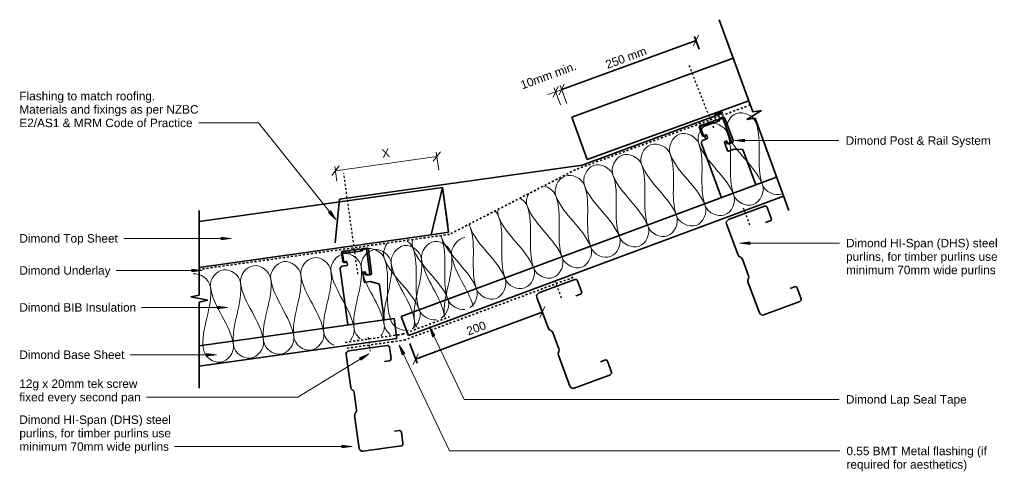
# Model space of a CAD drawing. Header units: millimetres. Extents: x -1219 to 877, y 2425 to 5184.
# Tile 2 of 2: x -1219 to 237, y 4517 to 5184. Entities that reach past the tile are written whole.
import ezdxf

# ---------------------------------------------------------------- set-up
doc = ezdxf.new("R2010")
doc.units = ezdxf.units.MM
doc.linetypes.add('Dash', pattern=[6, 3, -3])
for name, color, linetype, lineweight in [('A-DETL', 90, 'Continuous', 18), ('A-DETL-MEDM', 33, 'Continuous', 35), ('A-DETL-THIN', 151, 'Continuous', 18), ('Advanced Standard System_dwg', 8, 'Continuous', 18), ('G-ANNO-TEXT', 231, 'Continuous', 9)]:
    doc.layers.add(name, color=color, linetype=linetype, lineweight=lineweight)
doc.styles.add('Arial', font='arial.ttf', dxfattribs={"height": 12.5})

# ---------------------------------------------------------------- blocks, each defined once
blk = doc.blocks.new('Advanced Standard System_dwg__ArchTick-320487-Change in Pitch Detail')
at = {"lineweight": 18}
blk.add_line((-0.5, -0.5), (0.5, 0.5), dxfattribs=at)

msp = doc.modelspace()

# ---------------------------------------------------------------- hatches: boundary and pattern name
at = {"layer": 'G-ANNO-TEXT'}
for points in [[(-162.4, 5005.6), (-147.4, 5003.6), (-147.4, 5007.5)], [(-751.6, 4889), (-759.4, 4901.9), (-762.5, 4899.4)], [(-906.5, 4861), (-921.5, 4863), (-921.5, 4859.1)], [(-154.3, 4854), (-139.3, 4852), (-139.3, 4856)], [(-949.6, 4813.7), (-964.6, 4815.6), (-964.6, 4811.7)], [(-911.9, 4759.1), (-926.9, 4761), (-926.9, 4757.1)], [(-613.5, 4730.1), (-608.8, 4715.7), (-605.2, 4717.4)], [(-928.4, 4689.1), (-943.4, 4691.1), (-943.4, 4687.1)], [(-703.2, 4690.4), (-717, 4684.3), (-715, 4680.9)], [(-658.1, 4703.4), (-653.5, 4689), (-649.9, 4690.7)], [(-727.9, 4553.5), (-742.9, 4555.4), (-742.9, 4551.5)]]:
    msp.add_hatch(color=7, dxfattribs=at).paths.add_polyline_path(points)

# ---------------------------------------------------------------- linework, layer by layer
at = {"layer": 'A-DETL', "linetype": 'Dash', "lineweight": 25}
for p, q in [((-229.5, 5116.6), (-192.9, 5023.5)), ((-719.1, 4808.1), (-740, 4956.7)), ((-149.4, 4906.3), (-138.9, 4878.2)), ((-427.9, 4798.7), (-417.5, 4770.6)), ((-704, 4714.4), (-701.2, 4694.6))]:
    msp.add_line(p, q, dxfattribs=at)
at = {"layer": 'A-DETL', "linetype": 'Dash', "lineweight": 35}
for p, q in [((-138.8, 5058.2), (-397.5, 4962.5)), ((-397.5, 4962.5), (-583.7, 4867)), ((-583.7, 4867), (-953.8, 4815.2)), ((-651.1, 4710.6), (-399.1, 4804.1)), ((-653.3, 4719.4), (-583.9, 4745.1)), ((-738.1, 4707.4), (-653.3, 4719.4)), ((-735.1, 4698.8), (-651.1, 4710.6))]:
    msp.add_line(p, q, dxfattribs=at)
at = {"layer": 'A-DETL'}
for points in [[(-172.8, 5016.8), (-176.5, 5026.8), (-163.5, 5056.8), (-134.2, 5042.2), (-130.5, 5032.2)], [(-215.1, 5001.4), (-218.7, 5011.4), (-205.7, 5041.4), (-176.5, 5026.8), (-172.8, 5016.8)], [(-130.5, 5032.2), (-120, 5003.2), (-131.4, 4969), (-120.8, 4940)], [(-257.4, 4986), (-261, 4995.9), (-248, 5026), (-218.7, 5011.4), (-215.1, 5001.4)], [(-172.8, 5016.8), (-162.2, 4987.8), (-173.7, 4953.6), (-163.1, 4924.6)], [(-120.8, 4940), (-131.4, 4969), (-162.2, 4987.8), (-172.8, 5016.8)], [(-299.7, 4970.6), (-303.3, 4980.5), (-290.3, 5010.6), (-261, 4995.9), (-257.4, 4986)], [(-215.1, 5001.4), (-204.5, 4972.4), (-216, 4938.2), (-205.4, 4909.1)], [(-163.1, 4924.6), (-173.7, 4953.6), (-204.5, 4972.4), (-215.1, 5001.4)], [(-341.9, 4955.1), (-345.6, 4965.1), (-332.6, 4995.2), (-303.3, 4980.5), (-299.7, 4970.6)], [(-257.4, 4986), (-246.8, 4956.9), (-258.3, 4922.8), (-247.7, 4893.7)], [(-205.4, 4909.1), (-216, 4938.2), (-246.8, 4956.9), (-257.4, 4986)], [(-384.2, 4939.7), (-387.8, 4949.7), (-374.8, 4979.7), (-345.6, 4965.1), (-341.9, 4955.1)], [(-299.7, 4970.6), (-289.1, 4941.5), (-300.5, 4907.4), (-289.9, 4878.3)], [(-247.7, 4893.7), (-258.3, 4922.8), (-289.1, 4941.5), (-299.7, 4970.6)], [(-426.5, 4924.3), (-430.1, 4934.3), (-417.1, 4964.3), (-387.8, 4949.7), (-384.2, 4939.7)], [(-341.9, 4955.1), (-331.3, 4926.1), (-342.8, 4891.9), (-332.2, 4862.9)], [(-289.9, 4878.3), (-300.5, 4907.4), (-331.3, 4926.1), (-341.9, 4955.1)], [(-444.8, 4938.4), (-436.8, 4936.8), (-429, 4931.2), (-426.5, 4924.3)], [(-384.2, 4939.7), (-373.6, 4910.7), (-385.1, 4876.5), (-374.5, 4847.5)], [(-332.2, 4862.9), (-342.8, 4891.9), (-373.6, 4910.7), (-384.2, 4939.7)], [(-163.1, 4924.6), (-159.5, 4914.6), (-130.2, 4900), (-117.2, 4930), (-120.8, 4940)], [(-120.8, 4940), (-117.2, 4930), (-102, 4922.9), (-92, 4926.6)], [(-468.8, 4908.9), (-470.7, 4914.3), (-469.7, 4921.3), (-466.6, 4927.2)], [(-426.5, 4924.3), (-415.9, 4895.2), (-427.4, 4861.1), (-416.8, 4832)], [(-374.5, 4847.5), (-385.1, 4876.5), (-415.9, 4895.2), (-426.5, 4924.3)], [(-205.4, 4909.1), (-201.8, 4899.2), (-172.5, 4884.5), (-159.5, 4914.6), (-163.1, 4924.6)], [(-479.7, 4920.3), (-474.7, 4917.7), (-470.5, 4913.6), (-468.8, 4908.9)], [(-468.8, 4908.9), (-458.2, 4879.8), (-469.6, 4845.7), (-459, 4816.6)], [(-416.8, 4832), (-427.4, 4861.1), (-458.2, 4879.8), (-468.8, 4908.9)], [(-247.7, 4893.7), (-244, 4883.8), (-214.7, 4869.1), (-201.8, 4899.2), (-205.4, 4909.1)], [(-516.7, 4901.4), (-514.1, 4899.1), (-512.1, 4896.4), (-511, 4893.5)], [(-511, 4893.5), (-512.2, 4896.6), (-512.3, 4900.3), (-511.6, 4904)], [(-511, 4893.5), (-500.4, 4864.4), (-511.9, 4830.2), (-501.3, 4801.2)], [(-459, 4816.6), (-469.6, 4845.7), (-500.4, 4864.4), (-511, 4893.5)], [(-289.9, 4878.3), (-286.3, 4868.3), (-257, 4853.7), (-244, 4883.8), (-247.7, 4893.7)], [(-555.2, 4881.6), (-554.4, 4880.5), (-553.8, 4879.3), (-553.3, 4878)], [(-553.3, 4878), (-553.8, 4879.3), (-554.1, 4880.7), (-554.2, 4882.2)], [(-553.3, 4878), (-542.7, 4849), (-554.2, 4814.8), (-543.6, 4785.8)], [(-501.3, 4801.2), (-511.9, 4830.2), (-542.7, 4849), (-553.3, 4878)], [(-332.2, 4862.9), (-328.6, 4852.9), (-299.3, 4838.3), (-286.3, 4868.3), (-289.9, 4878.3)], [(-680.1, 4831.8), (-682.5, 4838.2), (-680.6, 4846.6), (-676.2, 4852.9)], [(-669.8, 4825.1), (-671.2, 4835.6), (-652, 4862.2), (-626.6, 4841.6), (-625.2, 4831)], [(-646.3, 4857.1), (-642.4, 4854.6), (-639.3, 4851.1), (-637.9, 4847.2)], [(-637.9, 4847.2), (-639.1, 4850.5), (-639.1, 4854.4), (-638.3, 4858.2)], [(-625.2, 4831), (-626.6, 4841.6), (-607.4, 4868.1), (-582, 4847.5), (-580.6, 4837)], [(-595.6, 4862.6), (-585, 4833.6), (-596.5, 4799.4), (-585.9, 4770.4)], [(-596.2, 4864.1), (-596, 4863.6), (-595.8, 4863.1), (-595.6, 4862.6)], [(-595.6, 4862.6), (-595.7, 4863.1), (-595.9, 4863.6), (-596, 4864.1)], [(-543.6, 4785.8), (-554.2, 4814.8), (-585, 4833.6), (-595.6, 4862.6)], [(-580.6, 4837), (-582, 4847.5), (-571.8, 4860.9), (-561.2, 4862.3)], [(-374.5, 4847.5), (-370.9, 4837.5), (-341.6, 4822.9), (-328.6, 4852.9), (-332.2, 4862.9)], [(-759, 4813.2), (-760.4, 4823.7), (-741.2, 4850.3), (-715.8, 4829.7), (-714.4, 4819.2)], [(-714.4, 4819.2), (-715.8, 4829.7), (-696.6, 4856.2), (-671.2, 4835.6), (-669.8, 4825.1)], [(-709, 4845.2), (-699, 4848.8), (-683.8, 4841.7), (-680.1, 4831.8)], [(-637.9, 4847.2), (-627.3, 4818.1), (-638.7, 4784), (-628.1, 4754.9)], [(-585.9, 4770.4), (-596.5, 4799.4), (-627.3, 4818.1), (-637.9, 4847.2)], [(-580.6, 4837), (-576.5, 4806.5), (-594.9, 4775.7), (-591, 4745.2)], [(-548.5, 4760.8), (-556, 4787), (-576.9, 4809.7), (-580.6, 4837)], [(-416.8, 4832), (-413.1, 4822.1), (-383.8, 4807.4), (-370.9, 4837.5), (-374.5, 4847.5)], [(-892.8, 4795.4), (-894.2, 4805.9), (-875, 4832.5), (-849.6, 4811.9), (-848.2, 4801.3)], [(-848.2, 4801.3), (-849.6, 4811.9), (-830.4, 4838.4), (-805, 4817.8), (-803.6, 4807.3)], [(-803.6, 4807.3), (-805, 4817.8), (-785.8, 4844.3), (-760.4, 4823.7), (-759, 4813.2)], [(-669.8, 4825.1), (-665.7, 4794.5), (-684.3, 4763.6), (-680.2, 4732.9)], [(-680.1, 4831.8), (-669.5, 4802.7), (-681, 4768.6), (-670.4, 4739.5)], [(-628.1, 4754.9), (-638.7, 4784), (-669.5, 4802.7), (-680.1, 4831.8)], [(-635.6, 4738.9), (-639.7, 4769.5), (-665.7, 4794.5), (-669.8, 4825.1)], [(-625.2, 4831), (-621.1, 4800.4), (-639.7, 4769.5), (-635.6, 4738.9)], [(-591, 4745.2), (-595.3, 4775.6), (-621.1, 4800.5), (-625.2, 4831)], [(-459, 4816.6), (-455.4, 4806.7), (-426.1, 4792), (-413.1, 4822.1), (-416.8, 4832)], [(-962.7, 4808.8), (-952.2, 4810.2), (-938.8, 4800), (-937.4, 4789.5)], [(-937.4, 4789.5), (-938.8, 4800), (-919.7, 4826.5), (-894.2, 4805.9), (-892.8, 4795.4)], [(-803.6, 4807.3), (-799.5, 4776.6), (-818.1, 4745.8), (-814, 4715.1)], [(-769.4, 4721), (-773.5, 4751.7), (-799.5, 4776.6), (-803.6, 4807.3)], [(-759, 4813.2), (-754.9, 4782.6), (-773.5, 4751.7), (-769.4, 4721)], [(-724.8, 4727), (-728.9, 4757.6), (-754.9, 4782.6), (-759, 4813.2)], [(-714.4, 4819.2), (-710.3, 4788.5), (-728.9, 4757.6), (-724.8, 4727)], [(-680.2, 4732.9), (-684.3, 4763.6), (-710.3, 4788.5), (-714.4, 4819.2)], [(-501.3, 4801.2), (-497.7, 4791.2), (-468.4, 4776.6), (-455.4, 4806.7), (-459, 4816.6)], [(-892.8, 4795.4), (-888.7, 4764.7), (-907.3, 4733.9), (-903.2, 4703.2)], [(-858.6, 4709.2), (-862.7, 4739.8), (-888.7, 4764.7), (-892.8, 4795.4)], [(-848.2, 4801.3), (-844.1, 4770.7), (-862.7, 4739.8), (-858.6, 4709.2)], [(-814, 4715.1), (-818.1, 4745.8), (-844.1, 4770.7), (-848.2, 4801.3)], [(-543.6, 4785.8), (-540, 4775.8), (-510.7, 4761.2), (-497.7, 4791.2), (-501.3, 4801.2)], [(-937.4, 4789.5), (-933.3, 4758.8), (-951.9, 4727.9), (-947.8, 4697.3)], [(-903.2, 4703.2), (-907.3, 4733.9), (-933.3, 4758.8), (-937.4, 4789.5)], [(-553.3, 4758.8), (-545, 4764.4), (-540.4, 4777), (-543.6, 4785.8)], [(-595.9, 4743.2), (-587.4, 4748.7), (-582.6, 4761.5), (-585.9, 4770.4)], [(-585.9, 4770.4), (-582.7, 4761.6), (-571, 4754.9), (-561.1, 4756)], [(-638.9, 4727.4), (-629.9, 4732.5), (-624.8, 4745.8), (-628.1, 4754.9)], [(-628.1, 4754.9), (-624.9, 4746.1), (-612.9, 4739.3), (-602.9, 4740.6)], [(-670.4, 4739.5), (-667.1, 4730.4), (-654.6, 4723.5), (-644.3, 4725.3)], [(-637.6, 4727.8), (-635.9, 4731.4), (-635.1, 4735.3), (-635.6, 4738.9)], [(-635.6, 4738.9), (-635.2, 4735.8), (-633.8, 4732.8), (-631.8, 4730)], [(-814, 4715.1), (-812.6, 4704.6), (-787.2, 4684), (-768, 4710.5), (-769.4, 4721)], [(-769.4, 4721), (-768.4, 4713.6), (-761.7, 4706.2), (-754, 4703.1)], [(-730, 4710.6), (-726.2, 4715.5), (-724.1, 4721.6), (-724.8, 4727)], [(-724.8, 4727), (-724.1, 4721.7), (-720.5, 4716.4), (-715.6, 4712.7)], [(-685.1, 4717), (-681.5, 4721.8), (-679.5, 4727.7), (-680.2, 4732.9)], [(-680.2, 4732.9), (-679.5, 4727.7), (-676.1, 4722.6), (-671.4, 4718.9)], [(-903.2, 4703.2), (-901.8, 4692.7), (-876.4, 4672.1), (-857.2, 4698.6), (-858.6, 4709.2)], [(-858.6, 4709.2), (-857.2, 4698.6), (-831.8, 4678), (-812.6, 4704.6), (-814, 4715.1)], [(-947.8, 4697.3), (-946.4, 4686.8), (-921, 4666.2), (-901.8, 4692.7), (-903.2, 4703.2)]]:
    msp.add_open_spline(points, degree=3, dxfattribs=at)
at = {"layer": 'A-DETL-MEDM'}
for p, q in [((-184.7, 5184.1), (-135, 5047.9)), ((-214.3, 5140.8), (-221.1, 5159.3)), ((-218.9, 5153.4), (-417.7, 5080.9)), ((-164.2, 5127.4), (-402.9, 5040.3)), ((-379.9, 4977.4), (-141.2, 5064.4)), ((-402.9, 5040.3), (-379.9, 4977.4)), ((-387.7, 4969.1), (-179.8, 5046.2)), ((-180.5, 5048.1), (-192.3, 5043.7)), ((-179.4, 5039.9), (-184.6, 5038)), ((-179.8, 5046.2), (-180.5, 5048.1)), ((-122.4, 5049.8), (-144.1, 5036.5)), ((-135, 5047.9), (-122.4, 5049.8)), ((-213.9, 5024.7), (-209.8, 5013.4)), ((-207.4, 5029.7), (-212.4, 5027.9)), ((-208.6, 5027.9), (-212, 5026.7)), ((-207.9, 5026.1), (-208.6, 5027.9)), ((-184.3, 5034.7), (-207.9, 5026.1)), ((-204.6, 5029.6), (-206.3, 5029.8)), ((-202.4, 5031.2), (-203.6, 5030)), ((-199, 5032.8), (-201.5, 5031.9)), ((-196.1, 5032.7), (-197.9, 5032.9)), ((-193.9, 5034.3), (-195.1, 5033)), ((-190.5, 5035.8), (-193, 5034.9)), ((-187.7, 5035.7), (-189.4, 5036)), ((-185.5, 5037.4), (-186.6, 5036.1)), ((-179.4, 5038.6), (-185, 5036.5)), ((-185, 5036.5), (-184.3, 5034.7)), ((-166.5, 5003.4), (-179.4, 5038.6)), ((-164.3, 5005.4), (-176.3, 5038.4)), ((-144.1, 5036.5), (-131.5, 5038.5)), ((-131.5, 5038.5), (-81.9, 4902.3)), ((-212.1, 5023.7), (-208.1, 5012.7)), ((-208.1, 5012.7), (-204.6, 5014)), ((-205.1, 5009.3), (-207.2, 5013)), ((-206.4, 5012.1), (-203.4, 5013.6)), ((-205.9, 5013.5), (-205.1, 5009.3)), ((-203.3, 5013.4), (-201.9, 5009.6)), ((-210.8, 5001.3), (-181.5, 4921.1)), ((-202.5, 5008.3), (-208.6, 5006.1)), ((-204.5, 5007.6), (-205.1, 5009.3)), ((-205.1, 5009.3), (-204.4, 5007.6)), ((-172.3, 4990.6), (-176.9, 5003)), ((-176.3, 5004.3), (-174.5, 5004.9)), ((-174.4, 5004.4), (-173.7, 5002.3)), ((-173.3, 5004.3), (-172.6, 5002.4)), ((-171.1, 5001.7), (-166.5, 5003.4)), ((-170.6, 5000.8), (-165.9, 5002.3)), ((-162.9, 4992.9), (-171.1, 4990)), ((-150.8, 4992.3), (-162.9, 4992.9)), ((-130.5, 4940), (-149.1, 4991)), ((-746.3, 4919), (-387.7, 4969.1)), ((-99.8, 4951.4), (-655, 4745.4)), ((-594.3, 4936.4), (-953.8, 4885.8)), ((-644.5, 4717.3), (-89.5, 4923.2)), ((-610.8, 4866.4), (-594.3, 4936.4)), ((-585, 4870), (-594.3, 4936.4)), ((-586.4, 4879.9), (-594.3, 4936.4)), ((-752.8, 4854.3), (-746.3, 4919)), ((-171, 4888.7), (-117.6, 4908.6)), ((-953.8, 4777), (-953.8, 4902)), ((-113.8, 4906.8), (-107.8, 4890.9)), ((-156.9, 4836.4), (-174, 4882.3)), ((-109.6, 4887), (-116.2, 4884.6)), ((-953.8, 4818.2), (-610.8, 4866.4)), ((-610.8, 4866.4), (-585, 4870)), ((-743.3, 4839.4), (-741.7, 4827.5)), ((-741.8, 4838), (-740.2, 4826.4)), ((-735.9, 4842.8), (-741.2, 4842.1)), ((-737.4, 4841.4), (-741, 4840.9)), ((-737.1, 4839.4), (-737.4, 4841.4)), ((-712.3, 4842.7), (-737.1, 4839.4)), ((-733.2, 4842.1), (-734.8, 4842.7)), ((-730.6, 4843.3), (-732.1, 4842.3)), ((-727, 4844), (-729.6, 4843.7)), ((-724.2, 4843.3), (-725.9, 4843.9)), ((-721.7, 4844.5), (-723.1, 4843.5)), ((-718, 4845.2), (-720.7, 4844.9)), ((-715.3, 4844.5), (-716.9, 4845.1)), ((-712.8, 4845.7), (-714.2, 4844.6)), ((-706.6, 4845.5), (-712.5, 4844.7)), ((-712.5, 4844.7), (-712.3, 4842.7)), ((-706.4, 4846.8), (-711.8, 4846.1)), ((-701.6, 4808.3), (-706.6, 4845.5)), ((-699, 4809.9), (-703.6, 4844.7)), ((-735.7, 4820.9), (-742.1, 4820.1)), ((-740.2, 4826.4), (-736.5, 4826.9)), ((-738.7, 4825.4), (-735.4, 4826.2)), ((-735.4, 4826), (-734.8, 4822.1)), ((-153, 4833), (-154.3, 4833.6)), ((-141.3, 4805.9), (-150.3, 4830.2)), ((-745.3, 4815.9), (-734.3, 4733.2)), ((-710.1, 4797.1), (-711.8, 4810.2)), ((-711, 4811.3), (-709.1, 4811.6)), ((-709.1, 4811), (-708.8, 4808.8)), ((-708, 4810.7), (-707.7, 4808.7)), ((-706.5, 4807.7), (-701.6, 4808.3)), ((-706.2, 4806.7), (-701.2, 4807.1)), ((-700.4, 4797.3), (-708.9, 4796.2)), ((-688.7, 4794.1), (-700.4, 4797.3)), ((-680.4, 4740.8), (-687.3, 4792.5)), ((-451.5, 4780.4), (-398.1, 4800.2)), ((-394.2, 4798.5), (-388.3, 4782.5)), ((-125.2, 4751), (-142.2, 4796.9)), ((-142.1, 4800.7), (-141.5, 4802.1)), ((-966.3, 4774.5), (-953.8, 4777)), ((-390.1, 4778.7), (-396.6, 4776.2)), ((-79.9, 4787.1), (-73.4, 4789.5)), ((-69.5, 4787.7), (-63.6, 4771.8)), ((-941.3, 4769.5), (-966.3, 4774.5)), ((-953.8, 4767), (-941.3, 4769.5)), ((-953.8, 4639.9), (-953.8, 4767)), ((-437.4, 4728.1), (-454.5, 4773.9)), ((-450.7, 4763.9), (-444.2, 4746.3)), ((-65.3, 4768), (-118.8, 4748.1)), ((-446.4, 4752.2), (-633.8, 4682.5)), ((-665.6, 4742.9), (-953.8, 4702.4)), ((-661.4, 4713.2), (-665.6, 4742.9)), ((-655, 4745.4), (-644.5, 4717.3)), ((-433.4, 4724.6), (-434.8, 4725.3)), ((-421.8, 4697.6), (-430.8, 4721.8)), ((-953.8, 4672.1), (-661.4, 4713.2)), ((-642.4, 4705.5), (-631.7, 4676.6)), ((-732.4, 4694.9), (-676, 4702.9)), ((-672.6, 4700.4), (-670.2, 4683.5)), ((-422.6, 4692.4), (-422, 4693.8)), ((-729.8, 4640.8), (-736.7, 4689.3)), ((-672.8, 4680.1), (-679.7, 4679.2)), ((-405.7, 4642.7), (-422.7, 4688.6)), ((-360.4, 4678.8), (-353.8, 4681.2)), ((-350, 4679.4), (-344.1, 4663.5)), ((-345.8, 4659.6), (-399.3, 4639.8)), ((-726.7, 4636.6), (-727.9, 4637.5)), ((-721.1, 4607.7), (-724.7, 4633.3)), ((-723, 4602.8), (-722.1, 4604)), ((-717.1, 4550.7), (-724, 4599.1)), ((-665.2, 4576.2), (-658.2, 4577.2)), ((-654.9, 4574.6), (-652.5, 4557.8)), ((-655, 4554.4), (-711.5, 4546.4))]:
    msp.add_line(p, q, dxfattribs=at)
for centre, radius, start, end in [((-178.6, 5037.6), 2.45, 20.0412, 110.0412), ((-211.6, 5025.6), 2.45, 110.0412, 200.0412), ((-208.3, 5025.1), 4.02, 156.4608, 200.0412), ((-206.6, 5027.4), 2.45, 83.7099, 110.0412), ((-204.5, 5030.8), 1.25, 263.7099, 316.3726), ((-200.6, 5029.6), 2.45, 110.0412, 136.3726), ((-198.1, 5030.5), 2.45, 83.7099, 110.0412), ((-196, 5033.9), 1.25, 263.7099, 316.3726), ((-192.2, 5032.6), 2.45, 110.0412, 136.3726), ((-189.7, 5033.5), 2.45, 83.7099, 110.0412), ((-187.5, 5037), 1.25, 263.7099, 316.3726), ((-183.7, 5035.7), 2.45, 110.0412, 136.3726), ((-207.5, 5014.3), 2.45, 200.0412, 296.0412), ((-204.2, 5013), 1, 20.0412, 110.0412), ((-202.8, 5009.3), 1, 290.0412, 20.0412), ((-175.9, 5003.3), 1, 110.0412, 200.0412), ((-174.2, 5004), 1, 20.0412, 110.0412), ((-171.4, 5003.1), 2.45, 200.0412, 287.1812), ((-171.4, 5002.8), 1.2, 200.0412, 285.2641), ((-166.6, 5004.6), 2.45, 287.1812, 20.0412), ((-171.4, 4990.9), 1, 200.0412, 290.0412), ((-151, 4990.3), 2.01, 20.0412, 86.62), ((-116.6, 4905.7), 3, 20.3943, 110.3943), ((-169.3, 4884), 5, 110.3943, 200.3943), ((-110.6, 4889.8), 3, 290.3943, 20.3943), ((-740.8, 4839.7), 2.45, 97.5875, 187.5875), ((-737.8, 4838.6), 4.02, 144.0071, 187.5875), ((-735.6, 4840.4), 2.45, 71.2562, 97.5875), ((-732.8, 4843.3), 1.25, 251.2562, 303.9189), ((-729.3, 4841.2), 2.45, 97.5875, 123.9189), ((-726.6, 4841.6), 2.45, 71.2562, 97.5875), ((-723.8, 4844.5), 1.25, 251.2562, 303.9189), ((-720.4, 4842.4), 2.45, 97.5875, 123.9189), ((-717.7, 4842.8), 2.45, 71.2562, 97.5875), ((-714.9, 4845.7), 1.25, 251.2562, 303.9189), ((-711.4, 4843.6), 2.45, 97.5875, 123.9189), ((-706.1, 4844.3), 2.45, 7.5875, 97.5875), ((-152.2, 4838.1), 5, 200.3943, 245.3943), ((-739.3, 4827.8), 2.45, 187.5875, 283.5875), ((-736.4, 4825.9), 1, 7.5875, 97.5875), ((-735.8, 4821.9), 1, 277.5875, 7.5875), ((-155, 4828.4), 5, 20.3943, 65.3943), ((-710.8, 4810.3), 1, 97.5875, 187.5875), ((-709, 4810.6), 1, 7.5875, 97.5875), ((-706.4, 4809.1), 2.45, 187.5875, 274.7275), ((-706.6, 4808.9), 1.2, 187.5875, 272.8104), ((-701.4, 4809.5), 2.45, 274.7275, 7.5875), ((-146, 4804.2), 5, 335.3943, 20.3943), ((-709.1, 4797.2), 1, 187.5875, 277.5875), ((-689.3, 4792.2), 2.01, 7.5875, 74.1663), ((-397.1, 4797.4), 3, 20.3943, 110.3943), ((-137.6, 4798.6), 5, 155.3943, 200.3943), ((-449.8, 4775.7), 5, 110.3943, 200.3943), ((-391.1, 4781.5), 3, 290.3943, 20.3943), ((-72.3, 4786.7), 3, 20.3943, 110.3943), ((-66.4, 4770.8), 3, 290.3943, 20.3943), ((-120.5, 4752.8), 5, 200.3943, 290.3943), ((-432.7, 4729.8), 5, 200.3943, 245.3943), ((-435.5, 4720.1), 5, 20.3943, 65.3943), ((-731.7, 4690), 5, 98.0378, 188.0378), ((-675.6, 4699.9), 3, 8.0378, 98.0378), ((-418, 4690.3), 5, 155.3943, 200.3943), ((-426.5, 4695.9), 5, 335.3943, 20.3943), ((-673.2, 4683.1), 3, 278.0378, 8.0378), ((-352.8, 4678.4), 3, 20.3943, 110.3943), ((-346.9, 4662.4), 3, 290.3943, 20.3943), ((-724.9, 4641.5), 5, 188.0378, 233.0378), ((-729.7, 4632.6), 5, 8.0378, 53.0378), ((-401, 4644.5), 5, 200.3943, 290.3943), ((-719, 4599.8), 5, 143.0378, 188.0378), ((-726.1, 4607), 5, 323.0378, 8.0378), ((-657.8, 4574.2), 3, 8.0378, 98.0378), ((-712.2, 4551.4), 5, 188.0378, 278.0378), ((-655.4, 4557.4), 3, 278.0378, 8.0378)]:
    msp.add_arc(centre, radius, start, end, dxfattribs=at)
for points in [[(-208.6, 5006.1), (-209.1, 5005.9), (-209.8, 5005.5), (-210.5, 5004.6), (-210.9, 5003.7), (-211.1, 5002.6), (-210.9, 5001.7), (-210.8, 5001.3)], [(-742.1, 4820.1), (-742.7, 4820), (-743.5, 4819.7), (-744.3, 4819), (-744.9, 4818.2), (-745.3, 4817.1), (-745.4, 4816.3), (-745.3, 4815.9)]]:
    msp.add_open_spline(points, degree=3, knots=[0, 0, 0, 0, 0.285714, 0.428571, 0.571429, 0.785714, 1, 1, 1, 1], dxfattribs=at)
at = {"layer": 'A-DETL-THIN'}
for p, q in [((-419.5, 5058.2), (-428.8, 5083.5)), ((-410.2, 5060.5), (-419.8, 5086.8)), ((-419.8, 5086.8), (-410.5, 5061.2)), ((-405.9, 5085.2), (-417.7, 5080.9)), ((-426.6, 5077.6), (-438.4, 5073.4)), ((-417.7, 5080.9), (-426.6, 5077.6)), ((-602.3, 4982), (-752.2, 4961)), ((-599.5, 4962), (-603.2, 4988.2)), ((-750.1, 4945.6), (-753.1, 4967.2))]:
    msp.add_line(p, q, dxfattribs=at)
at = {"layer": 'G-ANNO-TEXT', "color": 250}
for p, q in [((-943.8, 5031.7), (-954.6, 5031.7)), ((-866.1, 5031.7), (-943.8, 5031.7)), ((-751.6, 4889), (-866.1, 5031.7)), ((-147.4, 5007.5), (-162.4, 5005.6)), ((-162.4, 5005.6), (-147.4, 5003.6)), ((-162.4, 5005.6), (-7.7, 5005.6)), ((-147.4, 5003.6), (-147.4, 5007.5)), ((-759.4, 4901.9), (-762.5, 4899.4)), ((-762.5, 4899.4), (-751.6, 4889)), ((-751.6, 4889), (-759.4, 4901.9)), ((-1065, 4861), (-1065.4, 4861)), ((-906.5, 4861), (-1065, 4861)), ((-906.5, 4861), (-921.5, 4863)), ((-921.5, 4863), (-921.5, 4859.1)), ((-921.5, 4859.1), (-906.5, 4861)), ((-139.3, 4856), (-154.3, 4854)), ((-154.3, 4854), (-139.3, 4852)), ((-154.3, 4854), (-7.1, 4854)), ((-139.3, 4852), (-139.3, 4856)), ((-1076.6, 4813.7), (-1076.9, 4813.7)), ((-949.6, 4813.7), (-1076.6, 4813.7)), ((-949.6, 4813.7), (-964.6, 4815.6)), ((-964.6, 4815.6), (-964.6, 4811.7)), ((-964.6, 4811.7), (-949.6, 4813.7)), ((-1038.9, 4759.1), (-1039.2, 4759.1)), ((-911.9, 4759.1), (-1038.9, 4759.1)), ((-911.9, 4759.1), (-926.9, 4761)), ((-926.9, 4761), (-926.9, 4757.1)), ((-926.9, 4757.1), (-911.9, 4759.1)), ((-613.5, 4730.1), (-608.8, 4715.7)), ((-605.2, 4717.4), (-613.5, 4730.1)), ((-613.5, 4730.1), (-561.8, 4623.1)), ((-608.8, 4715.7), (-605.2, 4717.4)), ((-928.4, 4689.1), (-943.4, 4691.1)), ((-943.4, 4691.1), (-943.4, 4687.1)), ((-703.2, 4690.4), (-808, 4626.5)), ((-703.2, 4690.4), (-717, 4684.3)), ((-715, 4680.9), (-703.2, 4690.4)), ((-658.1, 4703.4), (-653.5, 4689)), ((-649.9, 4690.7), (-658.1, 4703.4)), ((-658.1, 4703.4), (-583.8, 4546.9)), ((-653.5, 4689), (-649.9, 4690.7)), ((-1055.4, 4689.1), (-1055.8, 4689.1)), ((-928.4, 4689.1), (-1055.4, 4689.1)), ((-943.4, 4687.1), (-928.4, 4689.1)), ((-717, 4684.3), (-715, 4680.9)), ((-1001, 4626.5), (-1032.1, 4626.5)), ((-808, 4626.5), (-1001, 4626.5)), ((-561.8, 4623.1), (-7.3, 4623.1)), ((-984.3, 4553.5), (-990.3, 4553.5)), ((-727.9, 4553.5), (-984.3, 4553.5)), ((-727.9, 4553.5), (-742.9, 4555.4)), ((-742.9, 4555.4), (-742.9, 4551.5)), ((-742.9, 4551.5), (-727.9, 4553.5)), ((-583.8, 4546.9), (-6.6, 4546.9))]:
    msp.add_line(p, q, dxfattribs=at)

# ---------------------------------------------------------------- block references
at = {"layer": 'Advanced Standard System_dwg', "color": 7, "xscale": 12.5, "yscale": 12.5, "zscale": 12.5}
for p, rotation in [((-218.9, 5153.4), 20.04123732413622), ((-426.6, 5077.6), 20.04123732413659), ((-417.7, 5080.9), 200.0412373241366), ((-417.7, 5080.9), 200.0412373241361), ((-602.3, 4982), 7.999999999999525), ((-752.2, 4961), 187.9999999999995), ((-446.4, 4752.2), 20.39433330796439), ((-633.8, 4682.5), 200.3943333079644)]:
    msp.add_blockref('Advanced Standard System_dwg__ArchTick-320487-Change in Pitch Detail', p, dxfattribs=dict(at, rotation=rotation))

# ---------------------------------------------------------------- texts
at = {"layer": 'G-ANNO-TEXT', "color": 7, "char_height": 12.5, "attachment_point": 1, "style": 'Arial'}
for s, insert, width, rotation in [('250 mm', (-354.4, 5123.1), 76.962, 20.0412), ('10mm min.', (-480.2, 5092.8), 105.021, 20.0412), ('X', (-684.6, 4992.3), 14.03, 8), ('200', (-560, 4729.1), 34.873, 20.3943)]:
    msp.add_mtext(s, dxfattribs=dict(at, insert=insert, width=width, rotation=rotation))
for s, insert, width in [('Flashing to match roofing.', (-1219.9, 5077.6), 242.11), ('Materials and fixings as per NZBC', (-1219.9, 5057.8), 319.072), ('E2/AS1 & MRM Code of Practice', (-1219.9, 5037.9), 309.451), ('Dimond Post & Rail System', (2.3, 5011.8), 258.945), ('Dimond Top Sheet', (-1219.9, 4867.3), 175.169), ('Dimond HI-Span (DHS) steel', (2.9, 4860.3), 270.57), ('purlins, for timber purlins use', (2.9, 4840.4), 269.367), ('Dimond Underlay', (-1219.9, 4819.9), 161.139), ('minimum 70mm wide purlins', (2.9, 4820.6), 266.16), ('Dimond BIB Insulation', (-1219.9, 4765.3), 206.835), ('Dimond Base Sheet', (-1219.9, 4695.4), 186.793), ('12g x 20mm tek screw', (-1220, 4652.6), 212.848), ('fixed every second pan', (-1220, 4632.7), 215.654), ('Dimond Lap Seal Tape', (2.7, 4629.4), 214.852), ('Dimond HI-Span (DHS) steel', (-1219.9, 4599.4), 270.57), ('purlins, for timber purlins use', (-1219.9, 4579.5), 269.367), ('minimum 70mm wide purlins', (-1219.9, 4559.7), 266.16), ('0.55 BMT Metal flashing (if', (3.4, 4553.2), 249.726), ('required for aesthetics)', (3.4, 4533.3), 216.055)]:
    msp.add_mtext(s, dxfattribs=dict(at, insert=insert, width=width))

doc.saveas('drawing.dxf')
